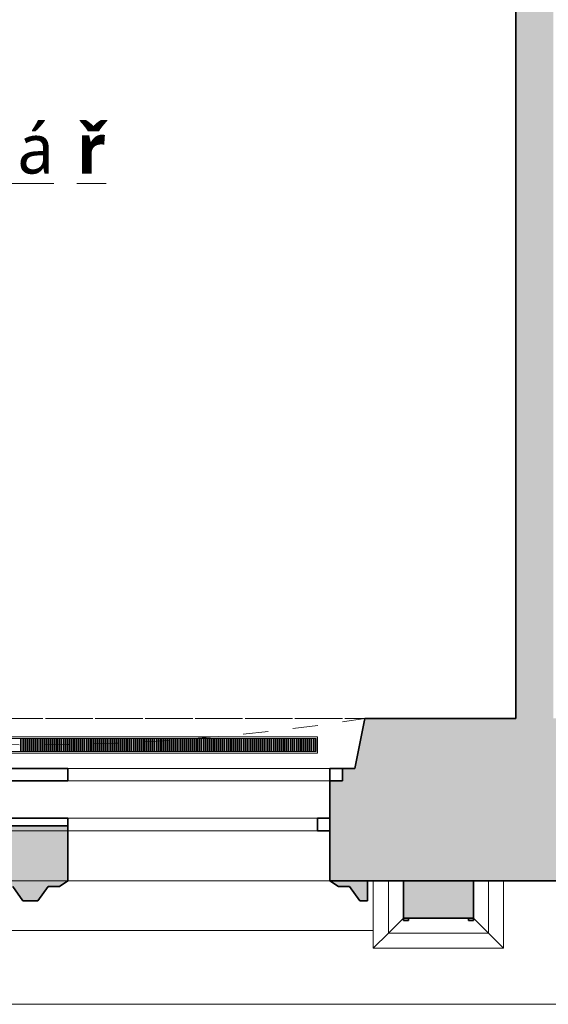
# Model space of a CAD drawing. Header units: metres. Extents: x -0.2 to 46.9, y -0.5 to 28.
# Tile 11 of 30: x 19.7 to 21.8, y -0.1 to 3.8. Entities that reach past the tile are written whole.
import ezdxf

# ---------------------------------------------------------------- set-up
doc = ezdxf.new("R2010")
doc.units = ezdxf.units.M
doc.linetypes.add('AV - Cerch_ 1 tecka 4mm', pattern=[0.006, 0.004, -0.001, 0, -0.001])
doc.layers.add('AV-MISTNOSTI', color=5, linetype='Continuous', lineweight=5, true_color=0x0000ff)
for name, color, linetype, lineweight in [('AV-SRAFY', 7, 'Continuous', 35), ('AV-STAVBA', 7, 'Continuous', 18), ('AV-VYBAVENI', 7, 'Continuous', 18)]:
    doc.layers.add(name, color=color, linetype=linetype, lineweight=lineweight)
doc.styles.add('Trebuchet MS_B', font='trebuc.ttf', dxfattribs={"height": 0.2})

# ---------------------------------------------------------------- blocks, each defined once
blk = doc.blocks.new('WI_4-4_dvojité - 2400x2350-1624764-3NP')
at = {"layer": 'AV-STAVBA', "color": 254, "linetype": 'AV - Cerch_ 1 tecka 4mm', "lineweight": 13, "true_color": 0xcccccc}
for p, q in [((1.25, 0.325), (-1.25, 0.325)), ((-1.25, 0.325), (1.25, 0.325)), ((1.2, 0.325), (-1.2, 0.325)), ((1.25, -0.325), (-1.25, -0.325)), ((1.2, -0.325), (-1.2, -0.325)), ((-1.2, -0.325), (1.2, -0.325))]:
    blk.add_line(p, q, dxfattribs=at)
at = {"layer": 'AV-STAVBA', "color": 254, "true_color": 0xcccccc}
for p, q in [((-1.25, 0.125), (1.25, 0.125)), ((0.15, 0.125), (1.2, 0.125)), ((1.2, 0.075), (1.2, 0.125)), ((1.25, 0.075), (1.25, 0.125)), ((-1.25, 0.075), (1.25, 0.075)), ((1.2, 0.075), (0.15, 0.075)), ((-1.2, -0.075), (1.2, -0.075)), ((1.15, -0.075), (0.15, -0.075)), ((1.15, -0.075), (1.15, -0.125)), ((1.2, -0.075), (1.2, -0.125)), ((-1.2, -0.125), (1.2, -0.125)), ((0.15, -0.125), (1.15, -0.125))]:
    blk.add_line(p, q, dxfattribs=at)
at = {"layer": 'AV-STAVBA', "color": 254, "lineweight": 35, "true_color": 0xcccccc}
for p, q in [((0.15, 0.125), (-0.15, 0.125)), ((0.15, 0.075), (0.15, 0.125)), ((1.25, 0.125), (1.2, 0.125)), ((1.2, 0.125), (1.2, 0.075)), ((-0.15, 0.075), (0.15, 0.075)), ((-0.15, -0.075), (0.15, -0.075)), ((0.15, -0.075), (0.15, -0.105)), ((1.15, -0.125), (1.15, -0.075)), ((1.15, -0.075), (1.2, -0.075)), ((1.2, -0.125), (1.15, -0.125))]:
    blk.add_line(p, q, dxfattribs=at)
blk = doc.blocks.new('GM_Nika se zkoseným ostěním a klenutým nadpražím - 2600x2500_4500-1221870-3NP')
at = {"layer": 'AV-STAVBA', "color": 254, "linetype": 'AV - Cerch_ 1 tecka 4mm', "lineweight": 13, "true_color": 0xcccccc}
for p, q in [((1.3, 0.325), (-1.3, 0.325)), ((1.34, -0.325), (-1.34, -0.325))]:
    blk.add_line(p, q, dxfattribs=at)
blk.add_arc((0, -8.7187), 8.5, 80.92965, 99.07035, dxfattribs=at)
blk = doc.blocks.new('GM_Nika_zkosené ostění - v850-1222089-3NP')
at = {"layer": 'AV-STAVBA', "color": 254, "linetype": 'AV - Cerch_ 1 tecka 4mm', "lineweight": 13, "true_color": 0xcccccc}
blk.add_line((-1.215, 0.325), (1.465, 0.325), dxfattribs=at)
blk = doc.blocks.new('Šambrána krajní_2NP2 - Šambrána krajní_2NP-1634565-3NP')
at = {"layer": 'AV-STAVBA', "true_color": 0xcccccc}
h = blk.add_hatch(color=254, dxfattribs=at)
h.paths.add_polyline_path([(18.3698, 0.2782), (18.3998, 0.2782), (18.4409, 0.3348), (18.4859, 0.3348), (18.5198, 0.3582), (18.3698, 0.3582)])
h.paths.add_polyline_path([(19.7498, 0.2782), (19.7909, 0.3348), (19.8359, 0.3348), (19.8698, 0.3582), (19.8698, 0.5782), (19.5698, 0.5782), (19.5698, 0.3582), (19.6036, 0.3348), (19.6486, 0.3348), (19.6898, 0.2782)])
h.paths.add_polyline_path([(21.0698, 0.2782), (21.0698, 0.3582), (20.9198, 0.3582), (20.9536, 0.3348), (20.9986, 0.3348), (21.0398, 0.2782)])
blk.add_hatch(color=254, dxfattribs=at).paths.add_polyline_path([(21.2145, 0.2082), (21.4945, 0.2082), (21.4945, 0.3582), (21.2145, 0.3582)])
h = blk.add_hatch(color=254, dxfattribs=at)
h.paths.add_polyline_path([(21.4945, 0.1982), (21.4945, 0.2082), (21.4745, 0.2082), (21.4745, 0.1982)])
h.paths.add_polyline_path([(21.2345, 0.1982), (21.2345, 0.2082), (21.2145, 0.2082), (21.2145, 0.1982)])
at = {"layer": 'AV-STAVBA', "color": 254, "lineweight": 35, "true_color": 0xcccccc}
for p, q in [((19.8698, 0.5782), (19.5698, 0.5782)), ((19.8698, 0.3582), (19.8698, 0.5782)), ((19.8359, 0.3348), (19.8698, 0.3582)), ((21.0698, 0.3582), (20.9198, 0.3582)), ((20.9198, 0.3582), (20.9536, 0.3348)), ((21.0698, 0.2782), (21.0698, 0.3582)), ((21.4945, 0.3582), (21.2145, 0.3582)), ((21.2145, 0.3582), (21.2145, 0.2082)), ((21.4945, 0.2082), (21.4945, 0.3582)), ((19.6486, 0.3348), (19.6898, 0.2782)), ((19.7498, 0.2782), (19.7909, 0.3348)), ((19.7909, 0.3348), (19.8359, 0.3348)), ((20.9536, 0.3348), (20.9986, 0.3348)), ((20.9986, 0.3348), (21.0398, 0.2782)), ((19.6898, 0.2782), (19.7498, 0.2782)), ((21.0398, 0.2782), (21.0698, 0.2782)), ((21.2345, 0.2082), (21.2145, 0.2082)), ((21.2145, 0.2082), (21.2145, 0.1982)), ((21.2145, 0.2082), (21.4945, 0.2082)), ((21.2145, 0.1982), (21.2345, 0.1982)), ((21.2345, 0.1982), (21.2345, 0.2082)), ((21.4945, 0.2082), (21.4745, 0.2082)), ((21.4745, 0.2082), (21.4745, 0.1982)), ((21.4745, 0.1982), (21.4945, 0.1982)), ((21.4945, 0.1982), (21.4945, 0.2082))]:
    blk.add_line(p, q, dxfattribs=at)
at = {"layer": 'AV-STAVBA', "color": 254, "true_color": 0xcccccc}
for p, q in [((21.0936, 0.3582), (21.0936, 0.2182)), ((21.1545, 0.1482), (21.1545, 0.3582)), ((21.5545, 0.3582), (21.5545, 0.1482)), ((21.6153, 0.3582), (21.6153, 0.0874)), ((21.0936, 0.185), (21.0936, 0.2182)), ((21.1545, 0.1482), (21.2145, 0.2082)), ((21.5545, 0.1482), (21.4945, 0.2082)), ((18.3553, 0.1582), (21.0936, 0.1582)), ((21.0936, 0.0874), (21.0936, 0.1852)), ((21.0936, 0.0874), (21.1545, 0.1482)), ((21.5545, 0.1482), (21.1545, 0.1482)), ((21.6153, 0.0874), (21.5545, 0.1482)), ((21.6153, 0.0874), (21.0936, 0.0874)), ((17.6125, -0.1368), (21.8365, -0.1368))]:
    blk.add_line(p, q, dxfattribs=at)
blk = doc.blocks.new('D0089 - 1514 - OÚPSŘ_Benešova_rvt-1-3NP')
at = {"layer": 'AV-SRAFY', "lineweight": 18, "true_color": 0xcccccc}
blk.add_hatch(color=254, dxfattribs=at).paths.add_polyline_path([(21.6648, 1.0082), (21.8148, 1.0082), (21.8148, 7.6982), (21.6648, 7.6982), (21.6648, 1.2801)])
h = blk.add_hatch(color=254, dxfattribs=at)
h.paths.add_polyline_path([(5.4448, 0.3582), (6.2299, 0.3582), (6.2299, 0.7582), (6.1799, 0.7582), (6.1799, 0.8082), (6.1299, 1.0082), (5.4348, 1.0082), (5.4348, 0.3582)])
h.paths.add_polyline_path([(26.1098, 0.3582), (26.1098, 0.7582), (26.0598, 0.7582), (26.0598, 0.8082), (26.0098, 1.0082), (24.5098, 1.0082), (24.4598, 0.8082), (24.4598, 0.7582), (24.4098, 0.7582), (24.4098, 0.3582), (25.8487, 0.3582)])
h.paths.add_polyline_path([(33.9791, 0.3582), (33.9791, 0.8282), (34.0498, 0.8282), (34.0498, 1.0082), (33.3198, 1.0082), (33.2698, 0.8082), (33.2698, 0.7582), (33.2198, 0.7582), (33.2198, 0.3582), (33.8314, 0.3582)])
h.paths.add_polyline_path([(13.8748, 0.3582), (14.9998, 0.3582), (14.9998, 0.7582), (14.9498, 0.7582), (14.9498, 0.8082), (14.8998, 1.0082), (13.4498, 1.0082), (13.3998, 0.8082), (13.3998, 0.7582), (13.3498, 0.7582), (13.3498, 0.3582), (13.3759, 0.3582)])
h.paths.add_polyline_path([(9.1599, 0.3582), (9.1599, 0.7582), (9.1099, 0.7582), (9.1099, 0.8082), (9.0599, 1.0082), (7.5799, 1.0082), (7.5299, 0.8082), (7.5299, 0.7582), (7.4799, 0.7582), (7.4799, 0.3582), (8.8856, 0.3582)])
h.paths.add_polyline_path([(27.3598, 0.3582), (29.0298, 0.3582), (29.0298, 0.7582), (28.9798, 0.7582), (28.9798, 0.8082), (28.9298, 1.0082), (27.4598, 1.0082), (27.4098, 0.8082), (27.4098, 0.7582), (27.3598, 0.7582), (27.3598, 0.5581)])
h.paths.add_polyline_path([(23.1598, 0.3582), (23.1598, 0.7582), (23.1098, 0.7582), (23.1098, 0.8082), (23.0598, 1.0082), (21.0598, 1.0082), (21.0198, 0.8082), (20.9698, 0.8082), (20.9698, 0.7582), (20.9198, 0.7582), (20.9198, 0.3582), (22.8552, 0.3582)])
h.paths.add_polyline_path([(16.2498, 0.3582), (18.5198, 0.3582), (18.5198, 0.7582), (18.4698, 0.7582), (18.4698, 0.8082), (18.4198, 0.8082), (18.3798, 1.0082), (16.3498, 1.0082), (16.2998, 0.8082), (16.2998, 0.7582), (16.2498, 0.7582), (16.2498, 0.5581)])
h.paths.add_polyline_path([(10.4099, 0.3582), (12.0998, 0.3582), (12.0998, 0.7582), (12.0498, 0.7582), (12.0498, 0.8082), (11.9998, 1.0082), (10.5099, 1.0082), (10.4599, 0.8082), (10.4599, 0.7582), (10.4099, 0.7582), (10.4099, 0.5581)])
h.paths.add_polyline_path([(31.9698, 0.3582), (31.9698, 0.7582), (31.9198, 0.7582), (31.9198, 0.8082), (31.8698, 1.0082), (30.3798, 1.0082), (30.3298, 0.8082), (30.3298, 0.7582), (30.2798, 0.7582), (30.2798, 0.3582), (31.8357, 0.3582)])
at = {"layer": 'AV-STAVBA', "color": 254, "lineweight": 35, "true_color": 0xcccccc}
for p, q in [((21.6648, 7.6982), (21.6648, 1.0082)), ((21.0598, 1.0082), (21.0198, 0.8082)), ((21.6648, 1.0082), (21.0598, 1.0082)), ((21.0198, 0.8082), (20.9698, 0.8082)), ((20.9698, 0.8082), (20.9698, 0.7582)), ((20.9698, 0.7582), (20.9198, 0.7582)), ((20.9198, 0.7582), (20.9198, 0.3582)), ((20.9198, 0.3582), (23.1598, 0.3582))]:
    blk.add_line(p, q, dxfattribs=at)
at = {"layer": 'AV-STAVBA', "color": 254, "true_color": 0xcccccc}
for p, q in [((20.9198, 0.7582), (19.8698, 0.7582)), ((20.9198, 0.3582), (19.8698, 0.3582))]:
    blk.add_line(p, q, dxfattribs=at)
at = {"layer": 'AV-STAVBA', "color": 254, "lineweight": 18, "true_color": 0xcccccc, "rotation": 180}
blk.add_blockref('GM_Nika se zkoseným ostěním a klenutým nadpražím - 2600x2500_4500-1221870-3NP', (19.7198, 0.6832), dxfattribs=at)
at = {"layer": 'AV-STAVBA', "color": 254, "lineweight": 18, "true_color": 0xcccccc}
for name, p in [('GM_Nika_zkosené ostění - v850-1222089-3NP', (19.5948, 0.6832)), ('WI_4-4_dvojité - 2400x2350-1624764-3NP', (19.7198, 0.6832)), ('Šambrána krajní_2NP2 - Šambrána krajní_2NP-1634565-3NP', (0, 0))]:
    blk.add_blockref(name, p, dxfattribs=at)
blk = doc.blocks.new('PF_Deskový radiátor_připojení boční - 2300_500_66-855974-3NP')
at = {"layer": 'AV-VYBAVENI', "color": 5, "true_color": 0x0000ff}
for p, q in [((1.15, 0.033), (-1.15, 0.033)), ((-1.143, 0.026), (1.143, 0.026)), ((-0.0365, 0.026), (-0.0395, 0.026)), ((-0.0395, 0.026), (-0.0395, -0.026)), ((-0.0365, -0.026), (-0.0365, 0.026)), ((-0.028, 0.026), (-0.031, 0.026)), ((-0.031, 0.026), (-0.031, -0.026)), ((-0.028, -0.026), (-0.028, 0.026)), ((-0.0195, 0.026), (-0.0225, 0.026)), ((-0.0225, 0.026), (-0.0225, -0.026)), ((-0.0195, -0.026), (-0.0195, 0.026)), ((-0.011, 0.026), (-0.014, 0.026)), ((-0.014, 0.026), (-0.014, -0.026)), ((-0.011, -0.026), (-0.011, 0.026)), ((-0.0025, 0.026), (-0.0055, 0.026)), ((-0.0055, 0.026), (-0.0055, -0.026)), ((-0.0025, -0.026), (-0.0025, 0.026)), ((0.006, 0.026), (0.003, 0.026)), ((0.003, 0.026), (0.003, -0.026)), ((0.006, -0.026), (0.006, 0.026)), ((0.0145, 0.026), (0.0115, 0.026)), ((0.0115, 0.026), (0.0115, -0.026)), ((0.0145, -0.026), (0.0145, 0.026)), ((0.023, 0.026), (0.02, 0.026)), ((0.02, 0.026), (0.02, -0.026)), ((0.023, -0.026), (0.023, 0.026)), ((0.0315, 0.026), (0.0285, 0.026)), ((0.0285, 0.026), (0.0285, -0.026)), ((0.0315, -0.026), (0.0315, 0.026)), ((0.04, 0.026), (0.037, 0.026)), ((0.037, 0.026), (0.037, -0.026)), ((0.04, -0.026), (0.04, 0.026)), ((0.0485, 0.026), (0.0455, 0.026)), ((0.0455, 0.026), (0.0455, -0.026)), ((0.0485, -0.026), (0.0485, 0.026)), ((0.057, 0.026), (0.054, 0.026)), ((0.054, 0.026), (0.054, -0.026)), ((0.057, -0.026), (0.057, 0.026)), ((0.0655, 0.026), (0.0625, 0.026)), ((0.0625, 0.026), (0.0625, -0.026)), ((0.0655, -0.026), (0.0655, 0.026)), ((0.074, 0.026), (0.071, 0.026)), ((0.071, 0.026), (0.071, -0.026)), ((0.074, -0.026), (0.074, 0.026)), ((0.0825, 0.026), (0.0795, 0.026)), ((0.0795, 0.026), (0.0795, -0.026)), ((0.0825, -0.026), (0.0825, 0.026)), ((0.091, 0.026), (0.088, 0.026)), ((0.088, 0.026), (0.088, -0.026)), ((0.091, -0.026), (0.091, 0.026)), ((0.0995, 0.026), (0.0965, 0.026)), ((0.0965, 0.026), (0.0965, -0.026)), ((0.0995, -0.026), (0.0995, 0.026)), ((0.108, 0.026), (0.105, 0.026)), ((0.105, 0.026), (0.105, -0.026)), ((0.108, -0.026), (0.108, 0.026)), ((0.1165, 0.026), (0.1135, 0.026)), ((0.1135, 0.026), (0.1135, -0.026)), ((0.1165, -0.026), (0.1165, 0.026)), ((0.125, 0.026), (0.122, 0.026)), ((0.122, 0.026), (0.122, -0.026)), ((0.125, -0.026), (0.125, 0.026)), ((0.1335, 0.026), (0.1305, 0.026)), ((0.1305, 0.026), (0.1305, -0.026)), ((0.1335, -0.026), (0.1335, 0.026)), ((0.142, 0.026), (0.139, 0.026)), ((0.139, 0.026), (0.139, -0.026)), ((0.142, -0.026), (0.142, 0.026)), ((0.1505, 0.026), (0.1475, 0.026)), ((0.1475, 0.026), (0.1475, -0.026)), ((0.1505, -0.026), (0.1505, 0.026)), ((0.159, 0.026), (0.156, 0.026)), ((0.156, 0.026), (0.156, -0.026)), ((0.159, -0.026), (0.159, 0.026)), ((0.1675, 0.026), (0.1645, 0.026)), ((0.1645, 0.026), (0.1645, -0.026)), ((0.1675, -0.026), (0.1675, 0.026)), ((0.176, 0.026), (0.173, 0.026)), ((0.173, 0.026), (0.173, -0.026)), ((0.176, -0.026), (0.176, 0.026)), ((0.1845, 0.026), (0.1815, 0.026)), ((0.1815, 0.026), (0.1815, -0.026)), ((0.1845, -0.026), (0.1845, 0.026)), ((0.193, 0.026), (0.19, 0.026)), ((0.19, 0.026), (0.19, -0.026)), ((0.193, -0.026), (0.193, 0.026)), ((0.2015, 0.026), (0.1985, 0.026)), ((0.1985, 0.026), (0.1985, -0.026)), ((0.2015, -0.026), (0.2015, 0.026)), ((0.21, 0.026), (0.207, 0.026)), ((0.207, 0.026), (0.207, -0.026)), ((0.21, -0.026), (0.21, 0.026)), ((0.2185, 0.026), (0.2155, 0.026)), ((0.2155, 0.026), (0.2155, -0.026)), ((0.2185, -0.026), (0.2185, 0.026)), ((0.227, 0.026), (0.224, 0.026)), ((0.224, 0.026), (0.224, -0.026)), ((0.227, -0.026), (0.227, 0.026)), ((0.2355, 0.026), (0.2325, 0.026)), ((0.2325, 0.026), (0.2325, -0.026)), ((0.2355, -0.026), (0.2355, 0.026)), ((0.244, 0.026), (0.241, 0.026)), ((0.241, 0.026), (0.241, -0.026)), ((0.244, -0.026), (0.244, 0.026)), ((0.2525, 0.026), (0.2495, 0.026)), ((0.2495, 0.026), (0.2495, -0.026)), ((0.2525, -0.026), (0.2525, 0.026)), ((0.261, 0.026), (0.258, 0.026)), ((0.258, 0.026), (0.258, -0.026)), ((0.261, -0.026), (0.261, 0.026)), ((0.2695, 0.026), (0.2665, 0.026)), ((0.2665, 0.026), (0.2665, -0.026)), ((0.2695, -0.026), (0.2695, 0.026)), ((0.278, 0.026), (0.275, 0.026)), ((0.275, 0.026), (0.275, -0.026)), ((0.278, -0.026), (0.278, 0.026)), ((0.2865, 0.026), (0.2835, 0.026)), ((0.2835, 0.026), (0.2835, -0.026)), ((0.2865, -0.026), (0.2865, 0.026)), ((0.295, 0.026), (0.292, 0.026)), ((0.292, 0.026), (0.292, -0.026)), ((0.295, -0.026), (0.295, 0.026)), ((0.3035, 0.026), (0.3005, 0.026)), ((0.3005, 0.026), (0.3005, -0.026)), ((0.3035, -0.026), (0.3035, 0.026)), ((0.312, 0.026), (0.309, 0.026)), ((0.309, 0.026), (0.309, -0.026)), ((0.312, -0.026), (0.312, 0.026)), ((0.3205, 0.026), (0.3175, 0.026)), ((0.3175, 0.026), (0.3175, -0.026)), ((0.3205, -0.026), (0.3205, 0.026)), ((0.329, 0.026), (0.326, 0.026)), ((0.326, 0.026), (0.326, -0.026)), ((0.329, -0.026), (0.329, 0.026)), ((0.3375, 0.026), (0.3345, 0.026)), ((0.3345, 0.026), (0.3345, -0.026)), ((0.3375, -0.026), (0.3375, 0.026)), ((0.346, 0.026), (0.343, 0.026)), ((0.343, 0.026), (0.343, -0.026)), ((0.346, -0.026), (0.346, 0.026)), ((0.3545, 0.026), (0.3515, 0.026)), ((0.3515, 0.026), (0.3515, -0.026)), ((0.3545, -0.026), (0.3545, 0.026)), ((0.363, 0.026), (0.36, 0.026)), ((0.36, 0.026), (0.36, -0.026)), ((0.363, -0.026), (0.363, 0.026)), ((0.3715, 0.026), (0.3685, 0.026)), ((0.3685, 0.026), (0.3685, -0.026)), ((0.3715, -0.026), (0.3715, 0.026)), ((0.38, 0.026), (0.377, 0.026)), ((0.377, 0.026), (0.377, -0.026)), ((0.38, -0.026), (0.38, 0.026)), ((0.3885, 0.026), (0.3855, 0.026)), ((0.3855, 0.026), (0.3855, -0.026)), ((0.3885, -0.026), (0.3885, 0.026)), ((0.397, 0.026), (0.394, 0.026)), ((0.394, 0.026), (0.394, -0.026)), ((0.397, -0.026), (0.397, 0.026)), ((0.4055, 0.026), (0.4025, 0.026)), ((0.4025, 0.026), (0.4025, -0.026)), ((0.4055, -0.026), (0.4055, 0.026)), ((0.414, 0.026), (0.411, 0.026)), ((0.411, 0.026), (0.411, -0.026)), ((0.414, -0.026), (0.414, 0.026)), ((0.4225, 0.026), (0.4195, 0.026)), ((0.4195, 0.026), (0.4195, -0.026)), ((0.4225, -0.026), (0.4225, 0.026)), ((0.431, 0.026), (0.428, 0.026)), ((0.428, 0.026), (0.428, -0.026)), ((0.431, -0.026), (0.431, 0.026)), ((0.4395, 0.026), (0.4365, 0.026)), ((0.4365, 0.026), (0.4365, -0.026)), ((0.4395, -0.026), (0.4395, 0.026)), ((0.448, 0.026), (0.445, 0.026)), ((0.445, 0.026), (0.445, -0.026)), ((0.448, -0.026), (0.448, 0.026)), ((0.4565, 0.026), (0.4535, 0.026)), ((0.4535, 0.026), (0.4535, -0.026)), ((0.4565, -0.026), (0.4565, 0.026)), ((0.465, 0.026), (0.462, 0.026)), ((0.462, 0.026), (0.462, -0.026)), ((0.465, -0.026), (0.465, 0.026)), ((0.4735, 0.026), (0.4705, 0.026)), ((0.4705, 0.026), (0.4705, -0.026)), ((0.4735, -0.026), (0.4735, 0.026)), ((0.482, 0.026), (0.479, 0.026)), ((0.479, 0.026), (0.479, -0.026)), ((0.482, -0.026), (0.482, 0.026)), ((0.4905, 0.026), (0.4875, 0.026)), ((0.4875, 0.026), (0.4875, -0.026)), ((0.4905, -0.026), (0.4905, 0.026)), ((0.499, 0.026), (0.496, 0.026)), ((0.496, 0.026), (0.496, -0.026)), ((0.499, -0.026), (0.499, 0.026)), ((0.5075, 0.026), (0.5045, 0.026)), ((0.5045, 0.026), (0.5045, -0.026)), ((0.5075, -0.026), (0.5075, 0.026)), ((0.516, 0.026), (0.513, 0.026)), ((0.513, 0.026), (0.513, -0.026)), ((0.516, -0.026), (0.516, 0.026)), ((0.5245, 0.026), (0.5215, 0.026)), ((0.5215, 0.026), (0.5215, -0.026)), ((0.5245, -0.026), (0.5245, 0.026)), ((0.533, 0.026), (0.53, 0.026)), ((0.53, 0.026), (0.53, -0.026)), ((0.533, -0.026), (0.533, 0.026)), ((0.5415, 0.026), (0.5385, 0.026)), ((0.5385, 0.026), (0.5385, -0.026)), ((0.5415, -0.026), (0.5415, 0.026)), ((0.55, 0.026), (0.547, 0.026)), ((0.547, 0.026), (0.547, -0.026)), ((0.55, -0.026), (0.55, 0.026)), ((0.5585, 0.026), (0.5555, 0.026)), ((0.5555, 0.026), (0.5555, -0.026)), ((0.5585, -0.026), (0.5585, 0.026)), ((0.567, 0.026), (0.564, 0.026)), ((0.564, 0.026), (0.564, -0.026)), ((0.567, -0.026), (0.567, 0.026)), ((0.5755, 0.026), (0.5725, 0.026)), ((0.5725, 0.026), (0.5725, -0.026)), ((0.5755, -0.026), (0.5755, 0.026)), ((0.584, 0.026), (0.581, 0.026)), ((0.581, 0.026), (0.581, -0.026)), ((0.584, -0.026), (0.584, 0.026)), ((0.5925, 0.026), (0.5895, 0.026)), ((0.5895, 0.026), (0.5895, -0.026)), ((0.5925, -0.026), (0.5925, 0.026)), ((0.601, 0.026), (0.598, 0.026)), ((0.598, 0.026), (0.598, -0.026)), ((0.601, -0.026), (0.601, 0.026)), ((0.6095, 0.026), (0.6065, 0.026)), ((0.6065, 0.026), (0.6065, -0.026)), ((0.6095, -0.026), (0.6095, 0.026)), ((0.618, 0.026), (0.615, 0.026)), ((0.615, 0.026), (0.615, -0.026)), ((0.618, -0.026), (0.618, 0.026)), ((0.6265, 0.026), (0.6235, 0.026)), ((0.6235, 0.026), (0.6235, -0.026)), ((0.6265, -0.026), (0.6265, 0.026)), ((0.635, 0.026), (0.632, 0.026)), ((0.632, 0.026), (0.632, -0.026)), ((0.635, -0.026), (0.635, 0.026)), ((0.6435, 0.026), (0.6405, 0.026)), ((0.6405, 0.026), (0.6405, -0.026)), ((0.6435, -0.026), (0.6435, 0.026)), ((0.652, 0.026), (0.649, 0.026)), ((0.649, 0.026), (0.649, -0.026)), ((0.652, -0.026), (0.652, 0.026)), ((0.6605, 0.026), (0.6575, 0.026)), ((0.6575, 0.026), (0.6575, -0.026)), ((0.6605, -0.026), (0.6605, 0.026)), ((0.669, 0.026), (0.666, 0.026)), ((0.666, 0.026), (0.666, -0.026)), ((0.669, -0.026), (0.669, 0.026)), ((0.6775, 0.026), (0.6745, 0.026)), ((0.6745, 0.026), (0.6745, -0.026)), ((0.6775, -0.026), (0.6775, 0.026)), ((0.686, 0.026), (0.683, 0.026)), ((0.683, 0.026), (0.683, -0.026)), ((0.686, -0.026), (0.686, 0.026)), ((0.6945, 0.026), (0.6915, 0.026)), ((0.6915, 0.026), (0.6915, -0.026)), ((0.6945, -0.026), (0.6945, 0.026)), ((0.703, 0.026), (0.7, 0.026)), ((0.7, 0.026), (0.7, -0.026)), ((0.703, -0.026), (0.703, 0.026)), ((0.7115, 0.026), (0.7085, 0.026)), ((0.7085, 0.026), (0.7085, -0.026)), ((0.7115, -0.026), (0.7115, 0.026)), ((0.72, 0.026), (0.717, 0.026)), ((0.717, 0.026), (0.717, -0.026)), ((0.72, -0.026), (0.72, 0.026)), ((0.7285, 0.026), (0.7255, 0.026)), ((0.7255, 0.026), (0.7255, -0.026)), ((0.7285, -0.026), (0.7285, 0.026)), ((0.737, 0.026), (0.734, 0.026)), ((0.734, 0.026), (0.734, -0.026)), ((0.737, -0.026), (0.737, 0.026)), ((0.7455, 0.026), (0.7425, 0.026)), ((0.7425, 0.026), (0.7425, -0.026)), ((0.7455, -0.026), (0.7455, 0.026)), ((0.754, 0.026), (0.751, 0.026)), ((0.751, 0.026), (0.751, -0.026)), ((0.754, -0.026), (0.754, 0.026)), ((0.7625, 0.026), (0.7595, 0.026)), ((0.7595, 0.026), (0.7595, -0.026)), ((0.7625, -0.026), (0.7625, 0.026)), ((0.771, 0.026), (0.768, 0.026)), ((0.768, 0.026), (0.768, -0.026)), ((0.771, -0.026), (0.771, 0.026)), ((0.7795, 0.026), (0.7765, 0.026)), ((0.7765, 0.026), (0.7765, -0.026)), ((0.7795, -0.026), (0.7795, 0.026)), ((0.788, 0.026), (0.785, 0.026)), ((0.785, 0.026), (0.785, -0.026)), ((0.788, -0.026), (0.788, 0.026)), ((0.7965, 0.026), (0.7935, 0.026)), ((0.7935, 0.026), (0.7935, -0.026)), ((0.7965, -0.026), (0.7965, 0.026)), ((0.805, 0.026), (0.802, 0.026)), ((0.802, 0.026), (0.802, -0.026)), ((0.805, -0.026), (0.805, 0.026)), ((0.8135, 0.026), (0.8105, 0.026)), ((0.8105, 0.026), (0.8105, -0.026)), ((0.8135, -0.026), (0.8135, 0.026)), ((0.822, 0.026), (0.819, 0.026)), ((0.819, 0.026), (0.819, -0.026)), ((0.822, -0.026), (0.822, 0.026)), ((0.8305, 0.026), (0.8275, 0.026)), ((0.8275, 0.026), (0.8275, -0.026)), ((0.8305, -0.026), (0.8305, 0.026)), ((0.839, 0.026), (0.836, 0.026)), ((0.836, 0.026), (0.836, -0.026)), ((0.839, -0.026), (0.839, 0.026)), ((0.8475, 0.026), (0.8445, 0.026)), ((0.8445, 0.026), (0.8445, -0.026)), ((0.8475, -0.026), (0.8475, 0.026)), ((0.856, 0.026), (0.853, 0.026)), ((0.853, 0.026), (0.853, -0.026)), ((0.856, -0.026), (0.856, 0.026)), ((0.8645, 0.026), (0.8615, 0.026)), ((0.8615, 0.026), (0.8615, -0.026)), ((0.8645, -0.026), (0.8645, 0.026)), ((0.873, 0.026), (0.87, 0.026)), ((0.87, 0.026), (0.87, -0.026)), ((0.873, -0.026), (0.873, 0.026)), ((0.8815, 0.026), (0.8785, 0.026)), ((0.8785, 0.026), (0.8785, -0.026)), ((0.8815, -0.026), (0.8815, 0.026)), ((0.89, 0.026), (0.887, 0.026)), ((0.887, 0.026), (0.887, -0.026)), ((0.89, -0.026), (0.89, 0.026)), ((0.8985, 0.026), (0.8955, 0.026)), ((0.8955, 0.026), (0.8955, -0.026)), ((0.8985, -0.026), (0.8985, 0.026)), ((0.907, 0.026), (0.904, 0.026)), ((0.904, 0.026), (0.904, -0.026)), ((0.907, -0.026), (0.907, 0.026)), ((0.9155, 0.026), (0.9125, 0.026)), ((0.9125, 0.026), (0.9125, -0.026)), ((0.9155, -0.026), (0.9155, 0.026)), ((0.924, 0.026), (0.921, 0.026)), ((0.921, 0.026), (0.921, -0.026)), ((0.924, -0.026), (0.924, 0.026)), ((0.9325, 0.026), (0.9295, 0.026)), ((0.9295, 0.026), (0.9295, -0.026)), ((0.9325, -0.026), (0.9325, 0.026)), ((0.941, 0.026), (0.938, 0.026)), ((0.938, 0.026), (0.938, -0.026)), ((0.941, -0.026), (0.941, 0.026)), ((0.9495, 0.026), (0.9465, 0.026)), ((0.9465, 0.026), (0.9465, -0.026)), ((0.9495, -0.026), (0.9495, 0.026)), ((0.958, 0.026), (0.955, 0.026)), ((0.955, 0.026), (0.955, -0.026)), ((0.958, -0.026), (0.958, 0.026)), ((0.9665, 0.026), (0.9635, 0.026)), ((0.9635, 0.026), (0.9635, -0.026)), ((0.9665, -0.026), (0.9665, 0.026)), ((0.975, 0.026), (0.972, 0.026)), ((0.972, 0.026), (0.972, -0.026)), ((0.975, -0.026), (0.975, 0.026)), ((0.9835, 0.026), (0.9805, 0.026)), ((0.9805, 0.026), (0.9805, -0.026)), ((0.9835, -0.026), (0.9835, 0.026)), ((0.992, 0.026), (0.989, 0.026)), ((0.989, 0.026), (0.989, -0.026)), ((0.992, -0.026), (0.992, 0.026)), ((1.0005, 0.026), (0.9975, 0.026)), ((0.9975, 0.026), (0.9975, -0.026)), ((1.0005, -0.026), (1.0005, 0.026)), ((1.009, 0.026), (1.006, 0.026)), ((1.006, 0.026), (1.006, -0.026)), ((1.009, -0.026), (1.009, 0.026)), ((1.0175, 0.026), (1.0145, 0.026)), ((1.0145, 0.026), (1.0145, -0.026)), ((1.0175, -0.026), (1.0175, 0.026)), ((1.026, 0.026), (1.023, 0.026)), ((1.023, 0.026), (1.023, -0.026)), ((1.026, -0.026), (1.026, 0.026)), ((1.0345, 0.026), (1.0315, 0.026)), ((1.0315, 0.026), (1.0315, -0.026)), ((1.0345, -0.026), (1.0345, 0.026)), ((1.043, 0.026), (1.04, 0.026)), ((1.04, 0.026), (1.04, -0.026)), ((1.043, -0.026), (1.043, 0.026)), ((1.0515, 0.026), (1.0485, 0.026)), ((1.0485, 0.026), (1.0485, -0.026)), ((1.0515, -0.026), (1.0515, 0.026)), ((1.06, 0.026), (1.057, 0.026)), ((1.057, 0.026), (1.057, -0.026)), ((1.06, -0.026), (1.06, 0.026)), ((1.0685, 0.026), (1.0655, 0.026)), ((1.0655, 0.026), (1.0655, -0.026)), ((1.0685, -0.026), (1.0685, 0.026)), ((1.077, 0.026), (1.074, 0.026)), ((1.074, 0.026), (1.074, -0.026)), ((1.077, -0.026), (1.077, 0.026)), ((1.0855, 0.026), (1.0825, 0.026)), ((1.0825, 0.026), (1.0825, -0.026)), ((1.0855, -0.026), (1.0855, 0.026)), ((1.094, 0.026), (1.091, 0.026)), ((1.091, 0.026), (1.091, -0.026)), ((1.094, -0.026), (1.094, 0.026)), ((1.1025, 0.026), (1.0995, 0.026)), ((1.0995, 0.026), (1.0995, -0.026)), ((1.1025, -0.026), (1.1025, 0.026)), ((1.111, 0.026), (1.108, 0.026)), ((1.108, 0.026), (1.108, -0.026)), ((1.111, -0.026), (1.111, 0.026)), ((1.1195, 0.026), (1.1165, 0.026)), ((1.1165, 0.026), (1.1165, -0.026)), ((1.1195, -0.026), (1.1195, 0.026)), ((1.128, 0.026), (1.125, 0.026)), ((1.125, 0.026), (1.125, -0.026)), ((1.128, -0.026), (1.128, 0.026)), ((1.1365, 0.026), (1.1335, 0.026)), ((1.1335, 0.026), (1.1335, -0.026)), ((1.1365, -0.026), (1.1365, 0.026)), ((1.145, 0.026), (1.142, 0.026)), ((1.142, 0.026), (1.142, -0.026)), ((1.143, 0.026), (1.143, -0.026)), ((1.145, -0.026), (1.145, 0.026)), ((1.15, -0.033), (1.15, 0.033)), ((-1.15, -0.033), (1.15, -0.033)), ((1.143, -0.026), (-1.143, -0.026)), ((-0.0395, -0.026), (-0.0365, -0.026)), ((-0.031, -0.026), (-0.028, -0.026)), ((-0.0225, -0.026), (-0.0195, -0.026)), ((-0.014, -0.026), (-0.011, -0.026)), ((-0.0055, -0.026), (-0.0025, -0.026)), ((0.003, -0.026), (0.006, -0.026)), ((0.0115, -0.026), (0.0145, -0.026)), ((0.02, -0.026), (0.023, -0.026)), ((0.0285, -0.026), (0.0315, -0.026)), ((0.037, -0.026), (0.04, -0.026)), ((0.0455, -0.026), (0.0485, -0.026)), ((0.054, -0.026), (0.057, -0.026)), ((0.0625, -0.026), (0.0655, -0.026)), ((0.071, -0.026), (0.074, -0.026)), ((0.0795, -0.026), (0.0825, -0.026)), ((0.088, -0.026), (0.091, -0.026)), ((0.0965, -0.026), (0.0995, -0.026)), ((0.105, -0.026), (0.108, -0.026)), ((0.1135, -0.026), (0.1165, -0.026)), ((0.122, -0.026), (0.125, -0.026)), ((0.1305, -0.026), (0.1335, -0.026)), ((0.139, -0.026), (0.142, -0.026)), ((0.1475, -0.026), (0.1505, -0.026)), ((0.156, -0.026), (0.159, -0.026)), ((0.1645, -0.026), (0.1675, -0.026)), ((0.173, -0.026), (0.176, -0.026)), ((0.1815, -0.026), (0.1845, -0.026)), ((0.19, -0.026), (0.193, -0.026)), ((0.1985, -0.026), (0.2015, -0.026)), ((0.207, -0.026), (0.21, -0.026)), ((0.2155, -0.026), (0.2185, -0.026)), ((0.224, -0.026), (0.227, -0.026)), ((0.2325, -0.026), (0.2355, -0.026)), ((0.241, -0.026), (0.244, -0.026)), ((0.2495, -0.026), (0.2525, -0.026)), ((0.258, -0.026), (0.261, -0.026)), ((0.2665, -0.026), (0.2695, -0.026)), ((0.275, -0.026), (0.278, -0.026)), ((0.2835, -0.026), (0.2865, -0.026)), ((0.292, -0.026), (0.295, -0.026)), ((0.3005, -0.026), (0.3035, -0.026)), ((0.309, -0.026), (0.312, -0.026)), ((0.3175, -0.026), (0.3205, -0.026)), ((0.326, -0.026), (0.329, -0.026)), ((0.3345, -0.026), (0.3375, -0.026)), ((0.343, -0.026), (0.346, -0.026)), ((0.3515, -0.026), (0.3545, -0.026)), ((0.36, -0.026), (0.363, -0.026)), ((0.3685, -0.026), (0.3715, -0.026)), ((0.377, -0.026), (0.38, -0.026)), ((0.3855, -0.026), (0.3885, -0.026)), ((0.394, -0.026), (0.397, -0.026)), ((0.4025, -0.026), (0.4055, -0.026)), ((0.411, -0.026), (0.414, -0.026)), ((0.4195, -0.026), (0.4225, -0.026)), ((0.428, -0.026), (0.431, -0.026)), ((0.4365, -0.026), (0.4395, -0.026)), ((0.445, -0.026), (0.448, -0.026)), ((0.4535, -0.026), (0.4565, -0.026)), ((0.462, -0.026), (0.465, -0.026)), ((0.4705, -0.026), (0.4735, -0.026)), ((0.479, -0.026), (0.482, -0.026)), ((0.4875, -0.026), (0.4905, -0.026)), ((0.496, -0.026), (0.499, -0.026)), ((0.5045, -0.026), (0.5075, -0.026)), ((0.513, -0.026), (0.516, -0.026)), ((0.5215, -0.026), (0.5245, -0.026)), ((0.53, -0.026), (0.533, -0.026)), ((0.5385, -0.026), (0.5415, -0.026)), ((0.547, -0.026), (0.55, -0.026)), ((0.5555, -0.026), (0.5585, -0.026)), ((0.564, -0.026), (0.567, -0.026)), ((0.5725, -0.026), (0.5755, -0.026)), ((0.581, -0.026), (0.584, -0.026)), ((0.5895, -0.026), (0.5925, -0.026)), ((0.598, -0.026), (0.601, -0.026)), ((0.6065, -0.026), (0.6095, -0.026)), ((0.615, -0.026), (0.618, -0.026)), ((0.6235, -0.026), (0.6265, -0.026)), ((0.632, -0.026), (0.635, -0.026)), ((0.6405, -0.026), (0.6435, -0.026)), ((0.649, -0.026), (0.652, -0.026)), ((0.6575, -0.026), (0.6605, -0.026)), ((0.666, -0.026), (0.669, -0.026)), ((0.6745, -0.026), (0.6775, -0.026)), ((0.683, -0.026), (0.686, -0.026)), ((0.6915, -0.026), (0.6945, -0.026)), ((0.7, -0.026), (0.703, -0.026)), ((0.7085, -0.026), (0.7115, -0.026)), ((0.717, -0.026), (0.72, -0.026)), ((0.7255, -0.026), (0.7285, -0.026)), ((0.734, -0.026), (0.737, -0.026)), ((0.7425, -0.026), (0.7455, -0.026)), ((0.751, -0.026), (0.754, -0.026)), ((0.7595, -0.026), (0.7625, -0.026)), ((0.768, -0.026), (0.771, -0.026)), ((0.7765, -0.026), (0.7795, -0.026)), ((0.785, -0.026), (0.788, -0.026)), ((0.7935, -0.026), (0.7965, -0.026)), ((0.802, -0.026), (0.805, -0.026)), ((0.8105, -0.026), (0.8135, -0.026)), ((0.819, -0.026), (0.822, -0.026)), ((0.8275, -0.026), (0.8305, -0.026)), ((0.836, -0.026), (0.839, -0.026)), ((0.8445, -0.026), (0.8475, -0.026)), ((0.853, -0.026), (0.856, -0.026)), ((0.8615, -0.026), (0.8645, -0.026)), ((0.87, -0.026), (0.873, -0.026)), ((0.8785, -0.026), (0.8815, -0.026)), ((0.887, -0.026), (0.89, -0.026)), ((0.8955, -0.026), (0.8985, -0.026)), ((0.904, -0.026), (0.907, -0.026)), ((0.9125, -0.026), (0.9155, -0.026)), ((0.921, -0.026), (0.924, -0.026)), ((0.9295, -0.026), (0.9325, -0.026)), ((0.938, -0.026), (0.941, -0.026)), ((0.9465, -0.026), (0.9495, -0.026)), ((0.955, -0.026), (0.958, -0.026)), ((0.9635, -0.026), (0.9665, -0.026)), ((0.972, -0.026), (0.975, -0.026)), ((0.9805, -0.026), (0.9835, -0.026)), ((0.989, -0.026), (0.992, -0.026)), ((0.9975, -0.026), (1.0005, -0.026)), ((1.006, -0.026), (1.009, -0.026)), ((1.0145, -0.026), (1.0175, -0.026)), ((1.023, -0.026), (1.026, -0.026)), ((1.0315, -0.026), (1.0345, -0.026)), ((1.04, -0.026), (1.043, -0.026)), ((1.0485, -0.026), (1.0515, -0.026)), ((1.057, -0.026), (1.06, -0.026)), ((1.0655, -0.026), (1.0685, -0.026)), ((1.074, -0.026), (1.077, -0.026)), ((1.0825, -0.026), (1.0855, -0.026)), ((1.091, -0.026), (1.094, -0.026)), ((1.0995, -0.026), (1.1025, -0.026)), ((1.108, -0.026), (1.111, -0.026)), ((1.1165, -0.026), (1.1195, -0.026)), ((1.125, -0.026), (1.128, -0.026)), ((1.1335, -0.026), (1.1365, -0.026)), ((1.142, -0.026), (1.145, -0.026))]:
    blk.add_line(p, q, dxfattribs=at)

msp = doc.modelspace()

# ---------------------------------------------------------------- block references
at = {"lineweight": 5}
msp.add_blockref('D0089 - 1514 - OÚPSŘ_Benešova_rvt-1-3NP', (0, 0), dxfattribs=at)
at = {"layer": 'AV-VYBAVENI', "color": 5, "true_color": 0x0000ff}
msp.add_blockref('PF_Deskový radiátor_připojení boční - 2300_500_66-855974-3NP', (19.7198, 0.9019), dxfattribs=at)

# ---------------------------------------------------------------- texts
at = {"layer": 'AV-MISTNOSTI', "char_height": 0.2, "attachment_point": 1, "style": 'Trebuchet MS_B'}
for s, insert, width in [('\\LKancelá', (18.8603, 3.3901), 1.266666), ('\\L\\fTrebuchet MS|b1|i0|c238|p34|;\\Lř', (19.9055, 3.3901), 0.144304)]:
    msp.add_mtext(s, dxfattribs=dict(at, insert=insert, width=width))

doc.saveas('drawing.dxf')
